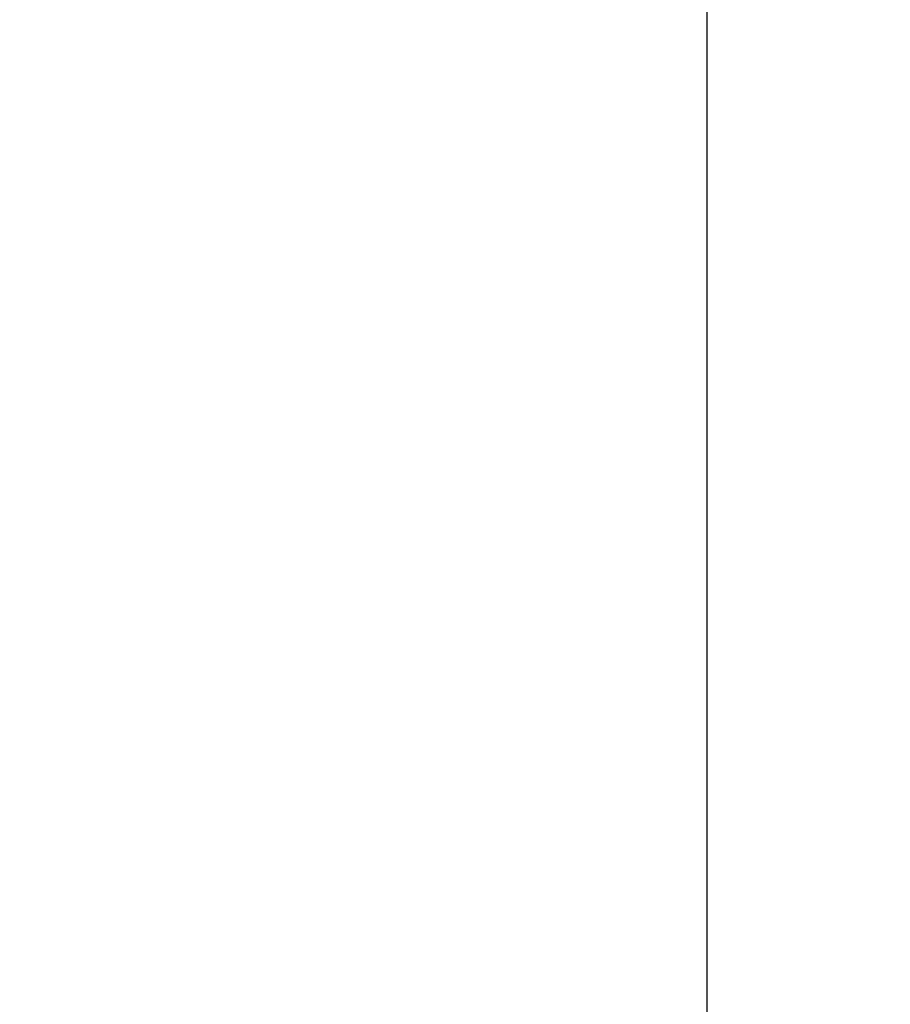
# Model space of a CAD drawing. Header units: inches. Extents: x 0 to 23.4, y 0 to 16.5.
# Tile 7 of 24: x 9.56 to 10.154, y 5.195 to 5.867. Entities that reach past the tile are written whole.
import ezdxf

# ---------------------------------------------------------------- set-up
doc = ezdxf.new("R2010")
doc.units = ezdxf.units.IN
doc.header["$LTSCALE"] = 1.28622
doc.header["$MEASUREMENT"] = 0
doc.layers.get('0').update_dxf_attribs({"linetype": 'CONTINUOUS'})
doc.layers.add('PRT0004-DIM', color=7, linetype='CONTINUOUS')
doc.styles.add('TEXTSTYLE_3', font='malgun.ttf')
doc.dimstyles.new('DIMSTYLE_1', dxfattribs={"dimtxt": 0.15625, "dimasz": 0.1875, "dimexe": 0.125, "dimexo": 0.0625, "dimgap": 0.039062, "dimtad": 1, "dimdec": 5, "dimzin": 4, "dimdsep": 46, "dimtxsty": 'TEXTSTYLE_3', "dimblk": '_FILLED', "dimblk1": '_FILLED', "dimblk2": '_FILLED', "dimcen": 0.09, "dimadec": 5, "dimazin": 1, "dimtfac": 1, "dimtdec": 5, "dimtofl": 0, "dimtmove": 0, "dimatfit": 3, "dimldrblk": '_FILLED', "dimfxl": 1, "dimtolj": 1, "dimtzin": 4, "dimarcsym": 0})

# ---------------------------------------------------------------- blocks, each defined once
blk = doc.blocks.new('_FILLED')
at = {"color": 0, "linetype": 'BYBLOCK'}
blk.add_solid([(0, 0), (-1, 0.1667), (-1, -0.1667)], dxfattribs=at)
blk = doc.blocks.new('*D4')
at = {"layer": 'PRT0004-DIM', "color": 2, "linetype": 'CONTINUOUS'}
for p, q in [((9.42994, 8.49553), (10.1538, 8.49553)), ((10.0288, 8.49553), (10.0288, 6.50735)), ((10.0288, 4.51916), (10.0288, 6.50735)), ((9.42998, 4.51916), (10.1538, 4.51916))]:
    blk.add_line(p, q, dxfattribs=at)
at = {"layer": 'PRT0004-DIM', "color": 2, "linetype": 'CONTINUOUS', "xscale": 0.1875, "yscale": 0.1875, "zscale": 0.1875}
for p, rotation in [((10.0288, 8.49553), 90), ((10.0288, 4.51916), 270)]:
    blk.add_blockref('_FILLED', p, dxfattribs=dict(at, rotation=rotation))
at = {"layer": 'PRT0004-DIM', "color": 2, "linetype": 'CONTINUOUS', "insert": (9.83349, 6.50735), "char_height": 0.15625, "width": 0.359375, "attachment_point": 2, "rotation": 90, "line_spacing_factor": 0.9, "style": 'TEXTSTYLE_3'}
blk.add_mtext('101', dxfattribs=at)

msp = doc.modelspace()

# ---------------------------------------------------------------- dimensions: what is measured, and where the dimension line sits
at = {"layer": 'PRT0004-DIM', "color": 2, "linetype": 'CONTINUOUS'}
dim = msp.add_linear_dim(base=(10.0288, 8.495534), p1=(9.367483, 4.519156), p2=(9.367437, 8.495534), angle=90, dimstyle='DIMSTYLE_1', dxfattribs=at)
dim.commit()
dim.dimension.update_dxf_attribs({"geometry": '*D4', "text_midpoint": (10.0288, 6.509974), "dimtype": 160})

doc.saveas('drawing.dxf')
